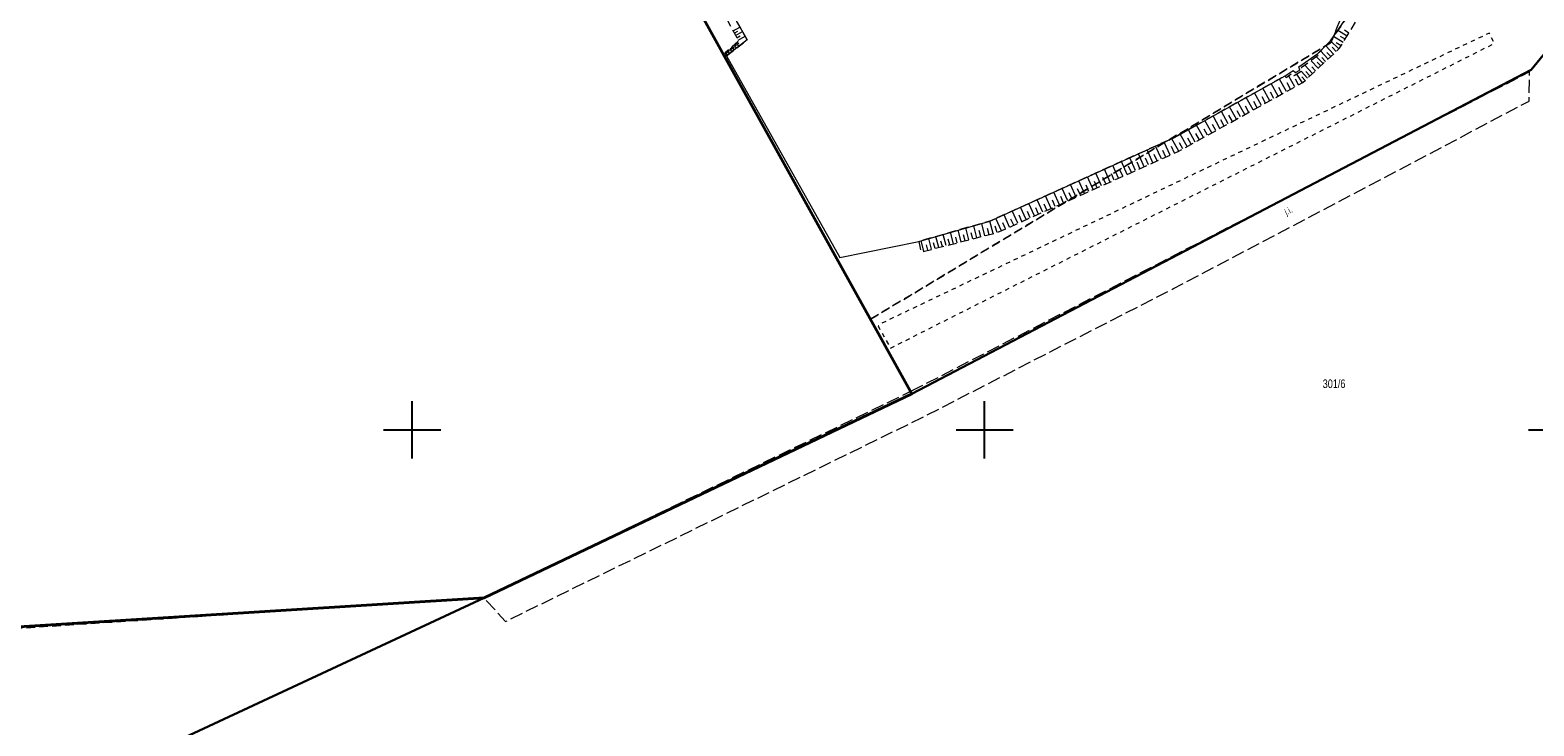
# Model space of a CAD drawing. Header units: metres. Extents: x 5548743 to 5556416, y 5707500 to 5714000.
# Tile 97 of 203: x 5553033 to 5553296, y 5711048 to 5711170. Entities that reach past the tile are written whole.
import ezdxf

# ---------------------------------------------------------------- set-up
doc = ezdxf.new("R2010")
doc.units = ezdxf.units.M
doc.header["$MEASUREMENT"] = 0
for name, pattern in [('0.75_0.75', [1.5, 0.75, -0.75]), ('1.5_0.75', [2.25, 1.5, -0.75]), ('2.25_0.75', [3, 2.25, -0.75]), ('219-1000', [0])]:
    doc.linetypes.add(name, pattern=pattern)
doc.layers.get('0').update_dxf_attribs({"color": 2, "linetype": 'CONTINUOUS', "lineweight": 5})
for name, color, linetype in [('000 Inne (niezydentyfikowane)', 7, 'CONTINUOUS'), ('211-numer działki ewidencyjnej', 7, 'CONTINUOUS'), ('216-obręb ewidencyjny', 7, 'CONTINUOUS'), ('218-kontur użytku gruntowego', 7, 'CONTINUOUS'), ('219-działka ewidencyjna', 7, 'CONTINUOUS'), ('jezdnia', 7, 'CONTINUOUS'), ('jezdnia-Atr17', 7, 'CONTINUOUS'), ('rów melioracyjny (poligon)', 7, 'CONTINUOUS'), ('skarpa nieumocniona', 7, 'CONTINUOUS'), ('woda stojąca', 7, 'CONTINUOUS'), ('Wstawianie ramki sekcyjnej z opisem', 7, 'CONTINUOUS')]:
    doc.layers.add(name, color=color, linetype=linetype)
doc.styles.get("Standard").update_dxf_attribs({"font": 'Working1250', "width": 0.75})

# ---------------------------------------------------------------- blocks, each defined once
blk = doc.blocks.new('RAMKA1000K')
at = {"color": 0}
for p, q in [((300, 95), (300, 105)), ((400, 95), (400, 105)), ((295, 100), (305, 100)), ((395, 100), (405, 100)), ((495, 100), (505, 100))]:
    blk.add_line(p, q, dxfattribs=at)

msp = doc.modelspace()

# ---------------------------------------------------------------- linework, layer by layer
at = {"layer": '000 Inne (niezydentyfikowane)', "color": 252, "linetype": 'Continuous', "lineweight": 18, "flags": 128}
for points in [[(5553156.04, 5711169.68), (5553157.24, 5711170.34)], [(5553156.26, 5711169.28), (5553156.86, 5711169.61)], [(5553156.48, 5711168.88), (5553157.7, 5711169.54)], [(5553156.7, 5711168.47), (5553157.31, 5711168.81)], [(5553156.79, 5711167.72), (5553157.04, 5711167.43)], [(5553156.93, 5711168.06), (5553158.15, 5711168.74)], [(5553261.9, 5711166.52), (5553260.43, 5711167.91)], [(5553262.62, 5711167.64), (5553260.95, 5711168.66)], [(5553263.3, 5711168.75), (5553261.69, 5711169.73)], [(5553262.97, 5711168.2), (5553262.14, 5711168.7)], [(5553263.63, 5711169.29), (5553262.84, 5711169.78)], [(5553154.64, 5711165.87), (5553155.04, 5711165.4)], [(5553154.83, 5711166.04), (5553155.04, 5711165.79)], [(5553155.02, 5711166.2), (5553155.44, 5711165.71)], [(5553155.21, 5711166.36), (5553155.43, 5711166.11)], [(5553155.4, 5711166.53), (5553155.84, 5711166.01)], [(5553155.59, 5711166.69), (5553155.82, 5711166.43)], [(5553155.78, 5711166.86), (5553156.24, 5711166.32)], [(5553155.97, 5711167.02), (5553156.21, 5711166.75)], [(5553156.16, 5711167.18), (5553156.64, 5711166.63)], [(5553156.35, 5711167.35), (5553156.6, 5711167.07)], [(5553156.56, 5711167.52), (5553157.05, 5711166.95)], [(5553259.13, 5711163.94), (5553258, 5711165.15)], [(5553259.99, 5711164.75), (5553258.67, 5711166.16)], [(5553259.53, 5711164.33), (5553258.88, 5711165.03)], [(5553260.93, 5711165.62), (5553259.58, 5711167.07)], [(5553260.46, 5711165.18), (5553259.79, 5711165.9)], [(5553261.41, 5711166.07), (5553260.73, 5711166.8)], [(5553262.28, 5711167.07), (5553261.42, 5711167.59)], [(5553256.42, 5711161.42), (5553255.32, 5711162.6)], [(5553257.3, 5711162.24), (5553255.95, 5711163.7)], [(5553256.82, 5711161.8), (5553256.12, 5711162.56)], [(5553258.25, 5711163.13), (5553257.02, 5711164.45)], [(5553257.78, 5711162.69), (5553257.14, 5711163.39)], [(5553258.7, 5711163.55), (5553258.11, 5711164.18)], [(5553251.26, 5711158.26), (5553250.05, 5711160.45)], [(5553251.99, 5711158.67), (5553251.38, 5711159.76)], [(5553252.72, 5711159.07), (5553251.5, 5711161.26)], [(5553253.45, 5711159.47), (5553252.84, 5711160.57)], [(5553254.18, 5711159.88), (5553253.13, 5711161.78)], [(5553254.84, 5711160.24), (5553254.29, 5711161.23)], [(5553255.5, 5711160.61), (5553254.55, 5711162.13)], [(5553255.98, 5711161.02), (5553255.39, 5711161.65)], [(5553245.44, 5711155.04), (5553244.24, 5711157.22)], [(5553246.89, 5711155.85), (5553245.69, 5711158.02)], [(5553247.62, 5711156.25), (5553247.01, 5711157.34)], [(5553248.34, 5711156.65), (5553247.14, 5711158.83)], [(5553249.07, 5711157.05), (5553248.47, 5711158.14)], [(5553249.8, 5711157.46), (5553248.59, 5711159.64)], [(5553250.53, 5711157.86), (5553249.92, 5711158.95)], [(5553241.1, 5711152.64), (5553239.91, 5711154.81)], [(5553242.55, 5711153.44), (5553241.35, 5711155.61)], [(5553243.27, 5711153.84), (5553242.67, 5711154.93)], [(5553243.99, 5711154.24), (5553242.79, 5711156.41)], [(5553244.72, 5711154.64), (5553244.11, 5711155.73)], [(5553246.17, 5711155.44), (5553245.56, 5711156.53)], [(5553236.79, 5711150.26), (5553235.6, 5711152.41)], [(5553238.23, 5711151.05), (5553237.03, 5711153.21)], [(5553238.94, 5711151.45), (5553238.35, 5711152.53)], [(5553239.66, 5711151.85), (5553238.47, 5711154.01)], [(5553240.38, 5711152.24), (5553239.78, 5711153.33)], [(5553241.83, 5711153.04), (5553241.23, 5711154.13)], [(5553230.89, 5711147.3), (5553229.87, 5711149.56)], [(5553232.4, 5711147.97), (5553231.38, 5711150.24)], [(5553233.16, 5711148.31), (5553232.65, 5711149.45)], [(5553233.91, 5711148.66), (5553232.7, 5711150.84)], [(5553234.64, 5711149.06), (5553234.04, 5711150.14)], [(5553235.36, 5711149.46), (5553234.17, 5711151.61)], [(5553236.07, 5711149.86), (5553235.48, 5711150.93)], [(5553237.51, 5711150.65), (5553236.91, 5711151.73)], [(5553224.88, 5711144.61), (5553223.88, 5711146.85)], [(5553226.38, 5711145.27), (5553225.37, 5711147.52)], [(5553227.13, 5711145.61), (5553226.62, 5711146.74)], [(5553227.88, 5711145.95), (5553226.87, 5711148.2)], [(5553228.63, 5711146.28), (5553228.12, 5711147.41)], [(5553229.38, 5711146.62), (5553228.37, 5711148.88)], [(5553230.13, 5711146.96), (5553229.63, 5711148.09)], [(5553231.64, 5711147.63), (5553231.14, 5711148.77)], [(5553218.94, 5711141.94), (5553217.95, 5711144.16)], [(5553220.42, 5711142.61), (5553219.42, 5711144.83)], [(5553221.16, 5711142.94), (5553220.66, 5711144.05)], [(5553221.9, 5711143.27), (5553220.91, 5711145.5)], [(5553222.65, 5711143.6), (5553222.15, 5711144.72)], [(5553223.39, 5711143.94), (5553222.39, 5711146.17)], [(5553224.14, 5711144.27), (5553223.64, 5711145.39)], [(5553225.63, 5711144.94), (5553225.13, 5711146.06)], [(5553213.06, 5711139.31), (5553212.08, 5711141.51)], [(5553214.53, 5711139.97), (5553213.54, 5711142.17)], [(5553215.26, 5711140.29), (5553214.76, 5711141.4)], [(5553215.99, 5711140.62), (5553215, 5711142.83)], [(5553216.73, 5711140.95), (5553216.23, 5711142.06)], [(5553217.47, 5711141.28), (5553216.47, 5711143.5)], [(5553218.2, 5711141.61), (5553217.71, 5711142.72)], [(5553219.68, 5711142.27), (5553219.18, 5711143.39)], [(5553207.24, 5711136.7), (5553206.27, 5711138.88)], [(5553208.69, 5711137.35), (5553207.72, 5711139.53)], [(5553209.42, 5711137.68), (5553208.93, 5711138.77)], [(5553210.14, 5711138), (5553209.17, 5711140.19)], [(5553210.87, 5711138.33), (5553210.38, 5711139.42)], [(5553211.6, 5711138.66), (5553210.62, 5711140.85)], [(5553212.33, 5711138.98), (5553211.84, 5711140.08)], [(5553213.79, 5711139.64), (5553213.3, 5711140.74)], [(5553201.48, 5711134.26), (5553200.92, 5711136.46)], [(5553202.92, 5711134.77), (5553201.95, 5711136.92)], [(5553203.64, 5711135.09), (5553203.15, 5711136.17)], [(5553204.36, 5711135.41), (5553203.39, 5711137.57)], [(5553205.08, 5711135.73), (5553204.59, 5711136.81)], [(5553205.8, 5711136.06), (5553204.83, 5711138.22)], [(5553206.52, 5711136.38), (5553206.03, 5711137.46)], [(5553207.97, 5711137.03), (5553207.48, 5711138.12)], [(5553191.97, 5711131.84), (5553191.48, 5711133.76)], [(5553193.25, 5711132.16), (5553192.75, 5711134.12)], [(5553194.56, 5711132.5), (5553194.05, 5711134.49)], [(5553195.22, 5711132.67), (5553194.96, 5711133.67)], [(5553195.89, 5711132.84), (5553195.37, 5711134.87)], [(5553196.57, 5711133.01), (5553196.3, 5711134.04)], [(5553197.25, 5711133.18), (5553196.72, 5711135.25)], [(5553197.94, 5711133.36), (5553197.67, 5711134.4)], [(5553198.63, 5711133.53), (5553198.09, 5711135.65)], [(5553199.33, 5711133.71), (5553199.06, 5711134.78)], [(5553200.04, 5711133.89), (5553199.49, 5711136.05)], [(5553200.76, 5711134.08), (5553200.48, 5711135.16)], [(5553202.21, 5711134.45), (5553201.81, 5711135.56)], [(5553189.35, 5711131.17), (5553188.88, 5711133.02)], [(5553190.06, 5711131.35), (5553189.82, 5711132.29)], [(5553190.7, 5711131.52), (5553190.22, 5711133.4)], [(5553191.33, 5711131.68), (5553191.09, 5711132.63)], [(5553192.61, 5711132), (5553192.36, 5711132.97)], [(5553193.9, 5711132.33), (5553193.65, 5711133.32)]]:
    msp.add_lwpolyline(points, dxfattribs=at)
at = {"layer": '216-obręb ewidencyjny', "color": 4, "linetype": 'Continuous', "lineweight": 35, "flags": 128}
for points in [[(5553303.29, 5711172.41), (5553245.53, 5711230.59), (5553201.96, 5711255.35), (5553140.19, 5711284.18), (5553135.72, 5711277.69), (5553111.42, 5711242.97), (5553187.3, 5711106.28), (5553112.55, 5711070.64), (5552871.37, 5711055.67), (5552911.56, 5711176.56), (5552902.55, 5711179.99), (5552857.56, 5711200.05), (5552823.52, 5711222.08), (5552811.69, 5711238.16), (5552792.63, 5711262.96), (5552771.45, 5711305.07), (5552757.83, 5711364.93), (5552755.89, 5711371.71), (5552732.07, 5711369.95), (5552708.66, 5711378.89), (5552680.03, 5711429.79), (5552679.16, 5711442.78), (5552714.87, 5711541.1)], [(5552714.87, 5711541.1), (5552679.16, 5711442.78), (5552680.03, 5711429.79), (5552708.66, 5711378.89), (5552732.07, 5711369.95), (5552755.89, 5711371.71), (5552757.83, 5711364.93), (5552771.45, 5711305.07), (5552792.63, 5711262.96), (5552811.69, 5711238.16), (5552823.52, 5711222.08), (5552857.56, 5711200.05), (5552902.55, 5711179.99), (5552911.56, 5711176.56), (5552871.37, 5711055.67), (5553112.55, 5711070.64), (5553187.3, 5711106.28), (5553111.42, 5711242.97), (5553135.72, 5711277.69), (5553140.19, 5711284.18), (5553201.96, 5711255.35), (5553245.53, 5711230.59), (5553303.29, 5711172.41)]]:
    msp.add_lwpolyline(points, dxfattribs=at)
at = {"layer": '218-kontur użytku gruntowego', "color": 70, "linetype": '1.5_0.75', "lineweight": 18, "flags": 128}
for points in [[(5553141.95, 5711187.99), (5553180.07, 5711119.31)], [(5553260.54, 5711167.65), (5553264.63, 5711178.05)], [(5553264.63, 5711178.05), (5553260.54, 5711167.65)], [(5553180.07, 5711119.31), (5553260.54, 5711167.65)], [(5553260.54, 5711167.65), (5553180.07, 5711119.31)], [(5553180.07, 5711119.31), (5553182.19, 5711115.48)], [(5553182.19, 5711115.48), (5553187.3, 5711106.28)], [(5553187.3, 5711106.28), (5553175.59, 5711100.7)], [(5553175.59, 5711100.7), (5553112.55, 5711070.64)], [(5552781.94, 5710916.66), (5553112.55, 5711070.64)], [(5553112.55, 5711070.64), (5552781.94, 5710916.66)], [(5553112.55, 5711070.64), (5553101.47, 5711069.92)], [(5553101.47, 5711069.92), (5552994.14, 5711062.87)]]:
    msp.add_lwpolyline(points, dxfattribs=at)
at = {"layer": '219-działka ewidencyjna', "color": 94, "linetype": '219-1000', "lineweight": 30, "flags": 128}
for points in [[(5553111.42, 5711242.97), (5553187.3, 5711106.28)], [(5553303.29, 5711172.41), (5553295.47, 5711162.84)], [(5553187.3, 5711106.28), (5553295.47, 5711162.84)], [(5553112.55, 5711070.64), (5553187.3, 5711106.28)], [(5553112.55, 5711070.64), (5552781.94, 5710916.66)], [(5553112.55, 5711070.64), (5552871.37, 5711055.67)]]:
    msp.add_lwpolyline(points, dxfattribs=at)
at = {"layer": 'jezdnia', "color": 252, "linetype": '2.25_0.75', "lineweight": 18, "flags": 128}
msp.add_lwpolyline([(5553187.65, 5711106.96), (5553112.55, 5711070.64), (5553116.31, 5711066.55), (5553188.96, 5711102.09), (5553232.86, 5711124.61), (5553295.1, 5711157.38), (5553295.18, 5711162.49)], close=True, dxfattribs=at)
at = {"layer": 'rów melioracyjny (poligon)', "color": 252, "linetype": '0.75_0.75', "lineweight": 18, "flags": 128}
msp.add_lwpolyline([(5553183.55, 5711114.27), (5553289.03, 5711167.47), (5553288.16, 5711169.29), (5553181.99, 5711118.6), (5553181.38, 5711118.14)], close=True, dxfattribs=at)
at = {"layer": 'skarpa nieumocniona', "color": 252, "linetype": '1.5_0.75', "lineweight": 18, "flags": 128}
msp.add_lwpolyline([(5553154.92, 5711165.3), (5553158.52, 5711168.09), (5553150.98, 5711181.4), (5553143.33, 5711198.38), (5553145.04, 5711207.69), (5553154.04, 5711224.71), (5553158.61, 5711234.34), (5553162.52, 5711241.27), (5553163.63, 5711242.08), (5553165.3, 5711242.62), (5553166.94, 5711242.58), (5553178.13, 5711237.01), (5553192.45, 5711229.48), (5553210.38, 5711218.36), (5553213.64, 5711216.29), (5553229.18, 5711205.19), (5553255.88, 5711180.58), (5553263.96, 5711173.04), (5553260.44, 5711167.92), (5553258.22, 5711165.72), (5553258.4, 5711165.43), (5553255.29, 5711163.23), (5553255.53, 5711162.73), (5553254.07, 5711161.84), (5553253.83, 5711162.28), (5553252.67, 5711161.46), (5553252.52, 5711161.83), (5553233.14, 5711151.04), (5553200.91, 5711136.45), (5553188.5, 5711132.91), (5553188.87, 5711131.05), (5553202.19, 5711134.44), (5553233.78, 5711148.59), (5553255.61, 5711160.67), (5553262.01, 5711166.63), (5553266.2, 5711173.52), (5553229.27, 5711208.17), (5553212.5, 5711220.3), (5553193.37, 5711231.34), (5553178.25, 5711239.33), (5553167.04, 5711244.54), (5553165.24, 5711245.05), (5553163.46, 5711245.14), (5553161.7, 5711244.49), (5553160.39, 5711243.12), (5553159.28, 5711240.46), (5553157.09, 5711234.67), (5553152.27, 5711225.68), (5553147.97, 5711216.57), (5553144.42, 5711208.52), (5553140.65, 5711197.04), (5553149.68, 5711181.27), (5553157.01, 5711167.91), (5553154.61, 5711165.85)], close=True, dxfattribs=at)
msp.add_lwpolyline([(5553154.92, 5711165.3), (5553158.52, 5711168.09), (5553150.98, 5711181.4), (5553143.33, 5711198.38), (5553145.04, 5711207.69), (5553154.04, 5711224.71), (5553158.61, 5711234.34), (5553162.52, 5711241.27), (5553163.63, 5711242.08), (5553165.3, 5711242.62), (5553166.94, 5711242.58), (5553178.13, 5711237.01), (5553192.45, 5711229.48), (5553210.38, 5711218.36), (5553213.64, 5711216.29), (5553229.18, 5711205.19), (5553255.88, 5711180.58), (5553263.96, 5711173.04), (5553260.44, 5711167.92), (5553258.22, 5711165.72), (5553258.4, 5711165.43), (5553255.29, 5711163.23), (5553255.53, 5711162.73), (5553254.07, 5711161.84), (5553253.83, 5711162.28), (5553252.67, 5711161.46), (5553252.52, 5711161.83), (5553233.14, 5711151.04), (5553200.91, 5711136.45), (5553188.5, 5711132.91), (5553188.87, 5711131.05), (5553202.19, 5711134.44), (5553233.78, 5711148.59), (5553255.61, 5711160.67), (5553262.01, 5711166.63), (5553266.2, 5711173.52), (5553229.27, 5711208.17), (5553212.5, 5711220.3), (5553193.37, 5711231.34), (5553178.25, 5711239.33), (5553167.04, 5711244.54), (5553165.24, 5711245.05), (5553163.46, 5711245.14), (5553161.7, 5711244.49), (5553160.39, 5711243.12), (5553159.28, 5711240.46), (5553157.09, 5711234.67), (5553152.27, 5711225.68), (5553147.97, 5711216.57), (5553144.42, 5711208.52), (5553140.65, 5711197.04), (5553149.68, 5711181.27), (5553157.01, 5711167.91), (5553154.61, 5711165.85)], close=True, dxfattribs=at)
at = {"layer": 'woda stojąca', "color": 141, "linetype": 'Continuous', "lineweight": 18, "flags": 128}
msp.add_lwpolyline([(5553150.98, 5711181.4), (5553158.52, 5711168.09), (5553154.92, 5711165.3), (5553174.68, 5711130.09), (5553188.5, 5711132.91), (5553200.91, 5711136.45), (5553233.14, 5711151.04), (5553252.52, 5711161.83), (5553253.91, 5711162.72), (5553254.31, 5711162.42), (5553255.08, 5711162.83), (5553254.88, 5711163.37), (5553258.22, 5711165.72), (5553260.44, 5711167.92), (5553263.96, 5711173.04)], dxfattribs=at)

# ---------------------------------------------------------------- block references
at = {"layer": 'Wstawianie ramki sekcyjnej z opisem', "color": 8, "linetype": 'Continuous', "lineweight": 5}
msp.add_blockref('RAMKA1000K', (5552800, 5711000), dxfattribs=at)
msp.add_blockref('RAMKA1000K', (5552800, 5711000), dxfattribs=at)
msp.add_blockref('RAMKA1000K', (5552800, 5711000), dxfattribs=at)
msp.add_blockref('RAMKA1000K', (5552800, 5711000), dxfattribs=at)

# ---------------------------------------------------------------- texts
at = {"layer": '211-numer działki ewidencyjnej', "color": 94, "linetype": 'Continuous', "lineweight": 30, "width": 0.79}
msp.add_text('301/6', height=1.5, dxfattribs=at).set_placement((5553259.06, 5711107.3))
at = {"layer": 'jezdnia-Atr17', "color": 252, "width": 0.9}
msp.add_text('j.i.', height=1.125, rotation=26.455, dxfattribs=at).set_placement((5553252.71, 5711137.45))

doc.saveas('drawing.dxf')
